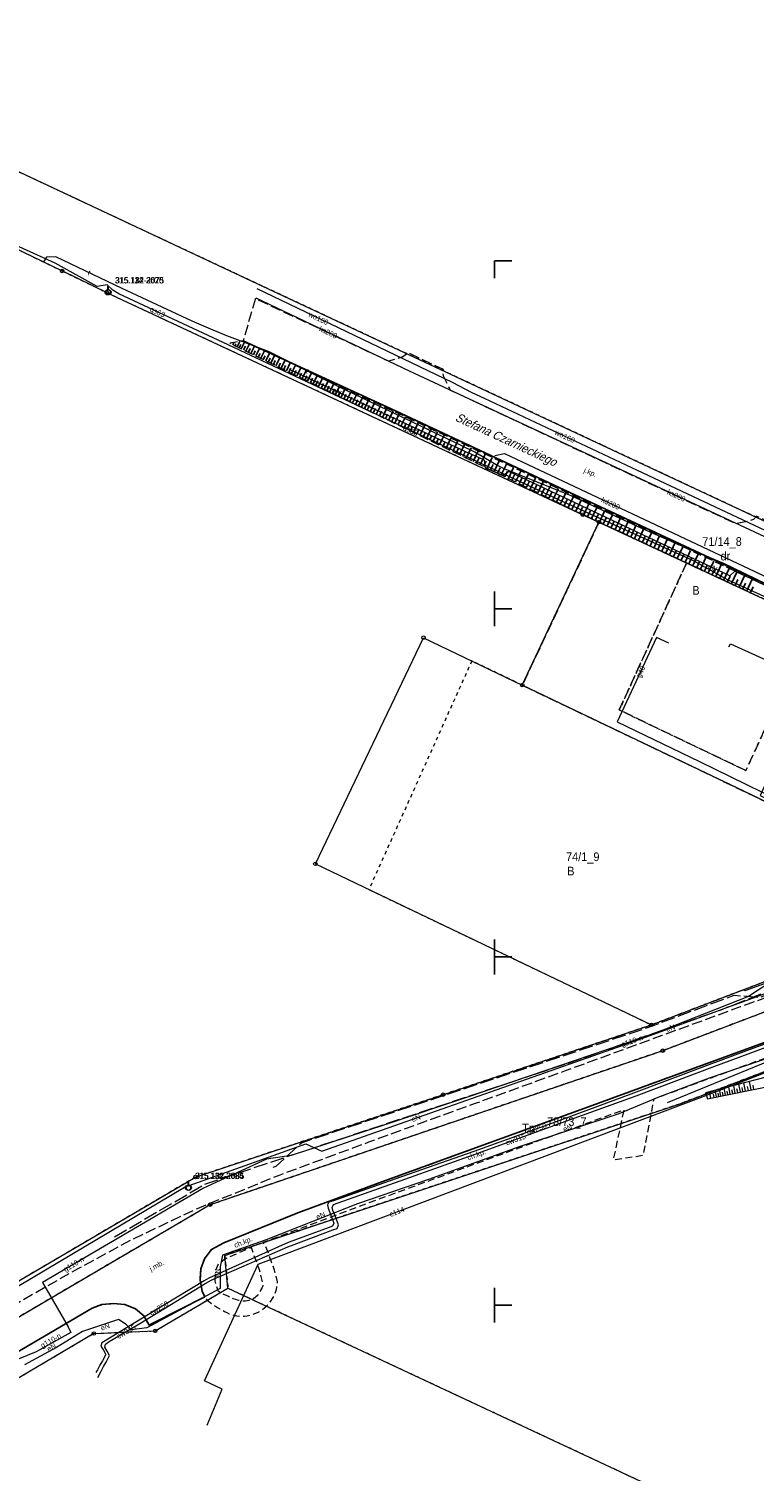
# Model space of a CAD drawing. Header units: feet. Extents: x 6524992 to 6539952, y 6047571 to 6067901.
# Tile 5 of 53: x 6531533 to 6531637, y 6048576 to 6048783. Entities that reach past the tile are written whole.
import ezdxf
from ezdxf.enums import TextEntityAlignment as Align

# ---------------------------------------------------------------- set-up
doc = ezdxf.new("R2010")
doc.units = ezdxf.units.FT
doc.header["$MEASUREMENT"] = 0
for name, pattern in [('1.5_0.5', [2, 1.5, -0.5]), ('218-500', [1, 0.5, -0.5]), ('219-500', [0]), ('mz1.0_0.5', [1.5, 1, -0.5]), ('mz1.25_0.5', [1.75, 1.25, -0.5]), ('mz2.0_0.5', [2.5, 2, -0.5])]:
    doc.linetypes.add(name, pattern=pattern)
doc.layers.get('0').update_dxf_attribs({"linetype": 'CONTINUOUS', "lineweight": 18})
doc.layers.add('000 Inne (niezydentyfikowane)', color=7, linetype='CONTINUOUS')
for name, color, linetype, transparency in [('131-Punkt osnowy pomiarowej', 7, 'CONTINUOUS', 0.5), ('131-Punkt osnowy pomiarowej-Atr103', 7, 'CONTINUOUS', 0.5), ('202-Punkt graniczny stabilizowany trwale', 7, 'CONTINUOUS', 0.5), ('203-Punkt załamania granicy działki nie stabilizowany', 7, 'CONTINUOUS', 0.5), ('210-Oznaczenie użytku', 7, 'CONTINUOUS', 0.5), ('211-Nr działki', 7, 'CONTINUOUS', 0.5), ('217-Granica konturu klasyfikcyjnego', 7, 'CONTINUOUS', 0.5), ('218-Granica użytku', 7, 'CONTINUOUS', 0.5), ('219-Linia granicy', 7, 'CONTINUOUS', 0.5), ('994-Nazwa ulicy', 7, 'CONTINUOUS', 0.5), ('chodnik (powierzchnia)', 7, 'CONTINUOUS', 0.5), ('chodnik (powierzchnia)-Atr17', 7, 'CONTINUOUS', 0.5), ('jezdnia (powierzchnia)', 7, 'CONTINUOUS', 0.5), ('jezdnia (powierzchnia)-Atr17', 7, 'CONTINUOUS', 0.5), ('krawężnik (linia)', 7, 'CONTINUOUS', 0.5), ('przewód ciepłowniczy (linia)', 7, 'CONTINUOUS', 0.5), ('przewód ciepłowniczy (linia)-Atr1', 7, 'CONTINUOUS', 0.5), ('przewód elektroenergetyczny (linia)', 7, 'CONTINUOUS', 0.5), ('przewód elektroenergetyczny (linia)-Atr1', 7, 'CONTINUOUS', 0.5), ('przewód gazowy (linia)', 7, 'CONTINUOUS', 0.5), ('przewód gazowy (linia)-Atr1', 7, 'CONTINUOUS', 0.5), ('przewód gazowy - projektowany lub w budowie (linia) - ob. projektowany', 7, 'CONTINUOUS', 0.5), ('przewód kanalizacyjny (linia)', 7, 'CONTINUOUS', 0.5), ('przewód kanalizacyjny (linia)-Atr1', 7, 'CONTINUOUS', 0.5), ('przewód telekomunikacyjny (linia)', 7, 'CONTINUOUS', 0.5), ('przewód telekomunikacyjny (linia)-Atr1', 7, 'CONTINUOUS', 0.5), ('przewód telekomunikacyjny - projektowany lub w budowie (linia) - ob. projektowany', 7, 'CONTINUOUS', 0.5), ('przewód wodociągowy (linia)', 7, 'CONTINUOUS', 0.5), ('przewód wodociągowy (linia)-Atr1', 7, 'CONTINUOUS', 0.5), ('skarpa nieumocniona (powierzchnia)', 7, 'CONTINUOUS', 0.5), ('skarpa umocniona (powierzchnia)', 7, 'CONTINUOUS', 0.5), ('Wstawianie ramki sekcyjnej z opisem', 7, 'CONTINUOUS', 0.5)]:
    doc.layers.add(name, color=color, linetype=linetype, transparency=transparency)
doc.styles.get("Standard").update_dxf_attribs({"font": 'arial.ttf'})

# ---------------------------------------------------------------- blocks, each defined once
blk = doc.blocks.new('203')
at = {"linetype": 'Continuous', "lineweight": 0}
h = blk.add_hatch(color=0, dxfattribs=at)
edge = h.paths.add_edge_path()
edge.add_arc((0, 0), 0.045, 0, 360)
blk = doc.blocks.new('202')
at = {"color": 0, "linetype": 'Continuous', "lineweight": 0}
blk.add_circle((0, 0), 0.25, dxfattribs=at)
blk = doc.blocks.new('131')
at = {"color": 0, "linetype": 'Continuous', "lineweight": 13}
blk.add_line((0, 0.375), (0, 0.875), dxfattribs=at)
blk.add_circle((0, 0), 0.375, dxfattribs=at)
blk = doc.blocks.new('RAMKA500K')
at = {"color": 0}
for p, q in [((0, 247.5), (0, 250)), ((0, 250), (2.5, 250)), ((0, 197.5), (0, 202.5)), ((0, 200), (2.5, 200)), ((0, 147.5), (0, 152.5)), ((0, 150), (2.5, 150)), ((0, 97.5), (0, 102.5)), ((0, 100), (2.5, 100))]:
    blk.add_line(p, q, dxfattribs=at)

msp = doc.modelspace()

# ---------------------------------------------------------------- linework, layer by layer
at = {"layer": '000 Inne (niezydentyfikowane)', "color": 7, "linetype": 'Continuous', "lineweight": 25, "flags": 128}
for points in [[(6531562.44, 6048737.92), (6531562.6, 6048738.25)], [(6531562.75, 6048737.77), (6531562.88, 6048738.05)], [(6531563.05, 6048737.62), (6531563.43, 6048738.4)], [(6531563.33, 6048737.49), (6531563.56, 6048737.98)], [(6531563.64, 6048737.34), (6531564.14, 6048738.39)], [(6531563.98, 6048737.18), (6531564.23, 6048737.7)], [(6531564.32, 6048737.01), (6531564.83, 6048738.06)], [(6531564.67, 6048736.84), (6531564.93, 6048737.37)], [(6531565.03, 6048736.67), (6531565.54, 6048737.73)], [(6531565.73, 6048736.32), (6531566.25, 6048737.4)], [(6531565.38, 6048736.5), (6531565.64, 6048737.03)], [(6531566.09, 6048736.15), (6531566.35, 6048736.69)], [(6531566.45, 6048735.98), (6531566.97, 6048737.06)], [(6531566.81, 6048735.8), (6531567.07, 6048736.34)], [(6531567.17, 6048735.63), (6531567.7, 6048736.72)], [(6531567.54, 6048735.45), (6531567.8, 6048736)], [(6531567.9, 6048735.27), (6531568.43, 6048736.37)], [(6531568.27, 6048735.09), (6531568.53, 6048735.65)], [(6531568.63, 6048734.92), (6531569.17, 6048736.03)], [(6531569, 6048734.74), (6531569.28, 6048735.29)], [(6531569.38, 6048734.56), (6531569.92, 6048735.68)], [(6531570.12, 6048734.19), (6531570.67, 6048735.32)], [(6531569.75, 6048734.37), (6531570.02, 6048734.94)], [(6531570.5, 6048734.01), (6531570.78, 6048734.58)], [(6531570.88, 6048733.83), (6531571.43, 6048734.97)], [(6531571.26, 6048733.64), (6531571.54, 6048734.22)], [(6531571.64, 6048733.46), (6531572.2, 6048734.61)], [(6531572.02, 6048733.27), (6531572.3, 6048733.85)], [(6531572.41, 6048733.08), (6531572.97, 6048734.25)], [(6531572.8, 6048732.9), (6531573.08, 6048733.48)], [(6531573.18, 6048732.71), (6531573.75, 6048733.88)], [(6531573.57, 6048732.52), (6531573.86, 6048733.11)], [(6531573.97, 6048732.33), (6531574.54, 6048733.51)], [(6531574.75, 6048731.95), (6531575.33, 6048733.14)], [(6531574.36, 6048732.14), (6531574.65, 6048732.73)], [(6531575.15, 6048731.75), (6531575.44, 6048732.35)], [(6531575.55, 6048731.56), (6531576.14, 6048732.76)], [(6531575.95, 6048731.37), (6531576.25, 6048731.97)], [(6531576.35, 6048731.17), (6531576.94, 6048732.38)], [(6531576.76, 6048730.97), (6531577.05, 6048731.58)], [(6531577.16, 6048730.78), (6531577.76, 6048732)], [(6531577.57, 6048730.58), (6531577.87, 6048731.19)], [(6531577.98, 6048730.38), (6531578.58, 6048731.62)], [(6531578.81, 6048729.98), (6531579.41, 6048731.23)], [(6531578.39, 6048730.18), (6531578.7, 6048730.8)], [(6531579.22, 6048729.78), (6531579.53, 6048730.4)], [(6531579.64, 6048729.58), (6531580.25, 6048730.83)], [(6531580.06, 6048729.37), (6531580.37, 6048730)], [(6531580.48, 6048729.17), (6531581.1, 6048730.44)], [(6531580.9, 6048728.96), (6531581.21, 6048729.6)], [(6531581.33, 6048728.76), (6531581.95, 6048730.04)], [(6531581.75, 6048728.55), (6531582.07, 6048729.19)], [(6531582.18, 6048728.34), (6531582.81, 6048729.64)], [(6531583.04, 6048727.92), (6531583.68, 6048729.23)], [(6531582.61, 6048728.13), (6531582.93, 6048728.78)], [(6531583.48, 6048727.71), (6531583.8, 6048728.37)], [(6531583.91, 6048727.5), (6531584.55, 6048728.82)], [(6531584.35, 6048727.29), (6531584.67, 6048727.95)], [(6531584.79, 6048727.08), (6531585.44, 6048728.4)], [(6531585.23, 6048726.86), (6531585.56, 6048727.53)], [(6531585.68, 6048726.65), (6531586.33, 6048727.99)], [(6531586.12, 6048726.43), (6531586.45, 6048727.1)], [(6531586.57, 6048726.21), (6531587.23, 6048727.56)], [(6531587.47, 6048725.77), (6531588.14, 6048727.14)], [(6531587.02, 6048725.99), (6531587.35, 6048726.67)], [(6531587.93, 6048725.55), (6531588.26, 6048726.24)], [(6531588.38, 6048725.33), (6531589.05, 6048726.71)], [(6531588.84, 6048725.11), (6531589.18, 6048725.8)], [(6531589.3, 6048724.89), (6531589.98, 6048726.28)], [(6531589.76, 6048724.66), (6531590.1, 6048725.36)], [(6531590.23, 6048724.44), (6531590.91, 6048725.84)], [(6531590.69, 6048724.21), (6531591.04, 6048724.92)], [(6531591.16, 6048723.98), (6531591.85, 6048725.4)], [(6531592.11, 6048723.53), (6531592.8, 6048724.95)], [(6531591.63, 6048723.76), (6531591.98, 6048724.47)], [(6531592.58, 6048723.3), (6531592.93, 6048724.01)], [(6531593.06, 6048723.07), (6531593.75, 6048724.5)], [(6531593.54, 6048722.83), (6531593.89, 6048723.56)], [(6531594.02, 6048722.6), (6531594.72, 6048724.05)], [(6531594.5, 6048722.37), (6531594.85, 6048723.09)], [(6531594.98, 6048722.13), (6531595.69, 6048723.59)], [(6531595.96, 6048721.66), (6531596.68, 6048723.13)], [(6531595.47, 6048721.89), (6531595.83, 6048722.63)], [(6531596.45, 6048721.42), (6531596.81, 6048722.16)], [(6531596.95, 6048721.18), (6531597.67, 6048722.67)], [(6531597.44, 6048720.94), (6531597.81, 6048721.69)], [(6531597.94, 6048720.7), (6531598.67, 6048722.2)], [(6531598.44, 6048720.45), (6531598.81, 6048721.21)], [(6531598.95, 6048720.21), (6531599.68, 6048721.73)], [(6531599.45, 6048719.96), (6531599.82, 6048720.73)], [(6531599.96, 6048719.72), (6531600.7, 6048721.25)], [(6531600.98, 6048719.22), (6531601.73, 6048720.77)], [(6531600.47, 6048719.47), (6531600.84, 6048720.24)], [(6531601.49, 6048718.97), (6531601.87, 6048719.75)], [(6531602.01, 6048718.72), (6531602.77, 6048720.28)], [(6531602.53, 6048718.47), (6531602.91, 6048719.25)], [(6531603.05, 6048718.22), (6531603.81, 6048719.79)], [(6531603.57, 6048717.96), (6531603.96, 6048718.75)], [(6531604.1, 6048717.71), (6531604.87, 6048719.29)], [(6531605.16, 6048717.19), (6531605.93, 6048718.8)], [(6531604.63, 6048717.45), (6531605.01, 6048718.25)], [(6531605.69, 6048716.94), (6531606.08, 6048717.74)], [(6531606.22, 6048716.68), (6531607.01, 6048718.29)], [(6531606.76, 6048716.42), (6531607.16, 6048717.23)], [(6531607.3, 6048716.15), (6531608.09, 6048717.78)], [(6531607.84, 6048715.89), (6531608.24, 6048716.71)], [(6531608.39, 6048715.63), (6531609.19, 6048717.27)], [(6531609.49, 6048715.09), (6531610.29, 6048716.75)], [(6531608.94, 6048715.36), (6531609.34, 6048716.19)], [(6531610.04, 6048714.83), (6531610.44, 6048715.66)], [(6531610.59, 6048714.56), (6531611.4, 6048716.23)], [(6531611.15, 6048714.29), (6531611.54, 6048715.13)], [(6531611.71, 6048714.03), (6531612.5, 6048715.72)], [(6531612.28, 6048713.76), (6531612.67, 6048714.61)], [(6531612.84, 6048713.5), (6531613.63, 6048715.19)], [(6531613.97, 6048712.98), (6531614.75, 6048714.66)], [(6531613.4, 6048713.24), (6531613.8, 6048714.08)], [(6531614.53, 6048712.71), (6531614.92, 6048713.56)], [(6531615.09, 6048712.45), (6531615.88, 6048714.14)], [(6531615.65, 6048712.19), (6531616.05, 6048713.03)], [(6531616.22, 6048711.93), (6531617, 6048713.61)], [(6531616.78, 6048711.67), (6531617.17, 6048712.51)], [(6531617.34, 6048711.4), (6531618.12, 6048713.09)], [(6531618.46, 6048710.88), (6531619.24, 6048712.56)], [(6531617.9, 6048711.14), (6531618.29, 6048711.98)], [(6531619.02, 6048710.62), (6531619.41, 6048711.46)], [(6531619.58, 6048710.36), (6531620.36, 6048712.04)], [(6531620.14, 6048710.1), (6531620.53, 6048710.94)], [(6531620.7, 6048709.84), (6531621.48, 6048711.52)], [(6531621.26, 6048709.58), (6531621.65, 6048710.42)], [(6531621.82, 6048709.32), (6531622.6, 6048710.99)], [(6531622.93, 6048708.8), (6531623.71, 6048710.47)], [(6531622.38, 6048709.06), (6531622.77, 6048709.89)], [(6531623.49, 6048708.54), (6531623.88, 6048709.37)], [(6531624.05, 6048708.28), (6531624.83, 6048709.95)], [(6531624.61, 6048708.02), (6531625, 6048708.85)], [(6531625.17, 6048707.76), (6531625.94, 6048709.43)], [(6531625.72, 6048707.5), (6531626.11, 6048708.33)], [(6531626.28, 6048707.24), (6531627.06, 6048708.91)], [(6531627.39, 6048706.72), (6531628.17, 6048708.39)], [(6531626.83, 6048706.98), (6531627.22, 6048707.81)], [(6531627.95, 6048706.46), (6531628.33, 6048707.29)], [(6531628.5, 6048706.2), (6531629.28, 6048707.87)], [(6531629.06, 6048705.94), (6531629.45, 6048706.78)], [(6531629.61, 6048705.69), (6531630.39, 6048707.35)], [(6531630.17, 6048705.43), (6531630.55, 6048706.26)], [(6531630.72, 6048705.17), (6531631.5, 6048706.83)], [(6531631.83, 6048704.65), (6531632.6, 6048706.31)], [(6531631.28, 6048704.91), (6531631.66, 6048705.74)], [(6531632.38, 6048704.39), (6531632.77, 6048705.22)], [(6531632.94, 6048704.14), (6531633.71, 6048705.79)], [(6531633.49, 6048703.88), (6531633.87, 6048704.71)], [(6531634.04, 6048703.62), (6531634.81, 6048705.28)], [(6531634.59, 6048703.36), (6531634.98, 6048704.19)], [(6531635.15, 6048703.11), (6531635.92, 6048704.76)], [(6531636.25, 6048702.59), (6531637.02, 6048704.25)], [(6531635.7, 6048702.85), (6531636.08, 6048703.68)], [(6531636.8, 6048702.34), (6531637.18, 6048703.16)]]:
    msp.add_lwpolyline(points, dxfattribs=at)
at = {"layer": '217-Granica konturu klasyfikcyjnego', "color": 3, "linetype": '1.5_0.5', "lineweight": 18, "flags": 128}
for points in [[(6531615.02, 6048712.44), (6531604.01, 6048689.03)], [(6531627.6, 6048706.58), (6531615.02, 6048712.44)], [(6531617.94, 6048685.47), (6531627.6, 6048706.58)], [(6531644.64, 6048695.35), (6531636.13, 6048676.77)], [(6531604.01, 6048689.03), (6531668.96, 6048657.97)], [(6531636.13, 6048676.77), (6531617.94, 6048685.47)]]:
    msp.add_lwpolyline(points, dxfattribs=at)
at = {"layer": '218-Granica użytku', "color": 3, "linetype": '218-500', "lineweight": 18, "flags": 128}
for points in [[(6531566.68, 6048746.36), (6531523.82, 6048766.43)], [(6531522.12, 6048756.17), (6531537.91, 6048748.52)], [(6531537.91, 6048748.52), (6531544.36, 6048745.4)], [(6531615.5, 6048723.51), (6531566.68, 6048746.36)], [(6531544.36, 6048745.4), (6531612.7, 6048713.52)], [(6531665.85, 6048699.94), (6531615.5, 6048723.51)], [(6531615.02, 6048712.44), (6531604.01, 6048689.03)], [(6531612.7, 6048713.52), (6531615.02, 6048712.44)], [(6531627.6, 6048706.58), (6531615.02, 6048712.44)], [(6531615.02, 6048712.44), (6531627.6, 6048706.58)], [(6531617.94, 6048685.47), (6531627.6, 6048706.58)], [(6531627.6, 6048706.58), (6531617.94, 6048685.47)], [(6531699.64, 6048673.07), (6531627.6, 6048706.58)], [(6531627.6, 6048706.58), (6531699.64, 6048673.07)], [(6531644.64, 6048695.35), (6531636.13, 6048676.77)], [(6531636.13, 6048676.77), (6531644.64, 6048695.35)], [(6531596.76, 6048692.53), (6531581.98, 6048659.69)], [(6531604.01, 6048689.03), (6531596.76, 6048692.53)], [(6531604.01, 6048689.03), (6531668.96, 6048657.97)], [(6531668.96, 6048657.97), (6531604.01, 6048689.03)], [(6531636.13, 6048676.77), (6531617.94, 6048685.47)], [(6531617.94, 6048685.47), (6531636.13, 6048676.77)], [(6531581.98, 6048659.69), (6531622.57, 6048640.25)], [(6531622.57, 6048640.25), (6531668.96, 6048657.97)], [(6531668.96, 6048657.97), (6531622.57, 6048640.25)], [(6531624.18, 6048636.54), (6531670.71, 6048654.24)], [(6531670.71, 6048654.24), (6531624.18, 6048636.54)], [(6531664.77, 6048643.4), (6531626.55, 6048628.87)], [(6531626.55, 6048628.87), (6531664.77, 6048643.4)], [(6531622.57, 6048640.25), (6531592.62, 6048630.22)], [(6531559.16, 6048614.42), (6531624.18, 6048636.54)], [(6531624.18, 6048636.54), (6531559.16, 6048614.42)], [(6531592.62, 6048630.22), (6531557.08, 6048618.39)], [(6531626.55, 6048628.87), (6531621.46, 6048627.18)], [(6531621.46, 6048627.18), (6531626.55, 6048628.87)], [(6531621.46, 6048627.18), (6531562.08, 6048607.42)], [(6531562.08, 6048607.42), (6531621.46, 6048627.18)], [(6531557.08, 6048618.39), (6531531.13, 6048603.14)], [(6531502.15, 6048580.95), (6531559.16, 6048614.42)], [(6531559.16, 6048614.42), (6531502.15, 6048580.95)], [(6531562.08, 6048607.42), (6531561.27, 6048607.11)], [(6531561.27, 6048607.11), (6531562.08, 6048607.42)], [(6531561.27, 6048607.11), (6531561.73, 6048602.45)], [(6531561.73, 6048602.45), (6531561.27, 6048607.11)], [(6531551.29, 6048596.3), (6531561.73, 6048602.45)], [(6531561.73, 6048602.45), (6531608.01, 6048580.8)], [(6531510.04, 6048576.78), (6531542.46, 6048595.93)], [(6531542.46, 6048595.93), (6531550.72, 6048596.28)], [(6531550.72, 6048596.28), (6531551.29, 6048596.3)], [(6531608.01, 6048580.8), (6531677.94, 6048548.09)]]:
    msp.add_lwpolyline(points, dxfattribs=at)
at = {"layer": '219-Linia granicy', "color": 3, "linetype": '219-500', "lineweight": 18, "flags": 128}
for points in [[(6531523.82, 6048766.43), (6531566.68, 6048746.36)], [(6531522.12, 6048756.17), (6531537.91, 6048748.52)], [(6531544.36, 6048745.4), (6531537.91, 6048748.52)], [(6531566.68, 6048746.36), (6531615.5, 6048723.51)], [(6531544.36, 6048745.4), (6531612.7, 6048713.52)], [(6531615.5, 6048723.51), (6531665.85, 6048699.94)], [(6531604.01, 6048689.03), (6531615.02, 6048712.44)], [(6531612.7, 6048713.52), (6531615.02, 6048712.44)], [(6531615.02, 6048712.44), (6531699.64, 6048673.07)], [(6531574.29, 6048663.38), (6531589.82, 6048695.85)], [(6531589.82, 6048695.85), (6531604.01, 6048689.03)], [(6531668.96, 6048657.97), (6531604.01, 6048689.03)], [(6531574.29, 6048663.38), (6531622.57, 6048640.25)], [(6531622.57, 6048640.25), (6531668.96, 6048657.97)], [(6531670.71, 6048654.24), (6531624.18, 6048636.54)], [(6531626.55, 6048628.87), (6531673.29, 6048646.63)], [(6531592.62, 6048630.22), (6531622.57, 6048640.25)], [(6531624.18, 6048636.54), (6531559.16, 6048614.42)], [(6531557.08, 6048618.39), (6531592.62, 6048630.22)], [(6531562.08, 6048607.42), (6531626.55, 6048628.87)], [(6531531.13, 6048603.14), (6531557.08, 6048618.39)], [(6531559.16, 6048614.42), (6531502.15, 6048580.95)], [(6531561.27, 6048607.11), (6531562.08, 6048607.42)], [(6531561.73, 6048602.45), (6531561.27, 6048607.11)], [(6531551.29, 6048596.3), (6531561.73, 6048602.45)], [(6531561.73, 6048602.45), (6531698.18, 6048538.62)], [(6531542.46, 6048595.93), (6531510.04, 6048576.78)], [(6531542.46, 6048595.93), (6531551.29, 6048596.3)]]:
    msp.add_lwpolyline(points, dxfattribs=at)
at = {"layer": 'chodnik (powierzchnia)', "color": 7, "linetype": 'mz1.0_0.5', "lineweight": 18, "flags": 128}
for points in [[(6531557.84, 6048605.23), (6531557.74, 6048603.56), (6531558.04, 6048602), (6531558.41, 6048601.2), (6531558.74, 6048600.71), (6531559.6, 6048600.05), (6531559.92, 6048599.83), (6531560.24, 6048599.64), (6531560.58, 6048599.46), (6531560.93, 6048599.31), (6531561.24, 6048599.1), (6531561.57, 6048598.92), (6531561.92, 6048598.76), (6531562.27, 6048598.63), (6531562.63, 6048598.53), (6531563, 6048598.46), (6531563.38, 6048598.42), (6531563.75, 6048598.4), (6531564.13, 6048598.42), (6531564.51, 6048598.47), (6531564.88, 6048598.54), (6531565.24, 6048598.65), (6531565.59, 6048598.78), (6531565.98, 6048598.95), (6531566.35, 6048599.15), (6531566.71, 6048599.39), (6531567.04, 6048599.65), (6531567.36, 6048599.93), (6531567.65, 6048600.25), (6531567.91, 6048600.58), (6531568.14, 6048600.94), (6531568.34, 6048601.31), (6531568.51, 6048601.7), (6531568.65, 6048602.1), (6531568.75, 6048602.52), (6531568.82, 6048602.94), (6531568.86, 6048603.36), (6531568.42, 6048605.04), (6531567.34, 6048608.04), (6531566.81, 6048609.04), (6531582.98, 6048615.08), (6531601.2, 6048621.74), (6531618.59, 6048628.06), (6531617.08, 6048620.89), (6531621.41, 6048621.53), (6531622.95, 6048629.65), (6531640.41, 6048636.04), (6531655.47, 6048641.51), (6531664.9, 6048645.12), (6531663.54, 6048638.26), (6531666.48, 6048639.99), (6531667.64, 6048646.2), (6531665.69, 6048647.72), (6531654.86, 6048643.58), (6531637.24, 6048637.16), (6531612.47, 6048628.1), (6531583.84, 6048617.69), (6531571.79, 6048613.27), (6531561.16, 6048608.96), (6531559.37, 6048607.97), (6531558.34, 6048606.67)], [(6531559.9, 6048603.51), (6531559.95, 6048604.86), (6531560.38, 6048605.93), (6531561.26, 6048606.62), (6531565.05, 6048608.3), (6531566.2, 6048605.12), (6531566.76, 6048602.98), (6531566.73, 6048602.75), (6531566.67, 6048602.52), (6531565.94, 6048601.33), (6531565.76, 6048601.17), (6531565.57, 6048601.04), (6531565.36, 6048600.92), (6531565.15, 6048600.82), (6531564.93, 6048600.74), (6531564.71, 6048600.67), (6531564.48, 6048600.62), (6531564.24, 6048600.59), (6531564.01, 6048600.58), (6531563.77, 6048600.58), (6531563.54, 6048600.61), (6531563.31, 6048600.65), (6531563.08, 6048600.71), (6531562.86, 6048600.79), (6531562.68, 6048600.85), (6531562.49, 6048600.91), (6531562.31, 6048600.98), (6531562.14, 6048601.05), (6531561.96, 6048601.13), (6531561.79, 6048601.22), (6531561.62, 6048601.31), (6531560.84, 6048601.65), (6531560.33, 6048602.02)]]:
    msp.add_lwpolyline(points, close=True, dxfattribs=at)
at = {"layer": 'jezdnia (powierzchnia)', "color": 7, "linetype": '1.5_0.5', "lineweight": 18, "flags": 128}
for points in [[(6531712.18, 6048678.34), (6531694.66, 6048685.18), (6531693.9, 6048686.38), (6531693.33, 6048687.73), (6531693.35, 6048688.56), (6531688.38, 6048690.87), (6531688.11, 6048690.27), (6531687.62, 6048689.78), (6531687, 6048689.45), (6531684.95, 6048689), (6531680.06, 6048690.92), (6531643.57, 6048708.03), (6531642.98, 6048709.55), (6531642.78, 6048710.38), (6531642.82, 6048710.94), (6531637.65, 6048713.29), (6531637.2, 6048712.84), (6531636.53, 6048712.58), (6531634.7, 6048712.2), (6531615.15, 6048721.33), (6531593.72, 6048731.37), (6531592.74, 6048733.31), (6531592.65, 6048733.8), (6531592.69, 6048734.36), (6531587.6, 6048736.77), (6531587.16, 6048736.36), (6531586.76, 6048736.13), (6531584.8, 6048735.55), (6531565.67, 6048744.55), (6531563.92, 6048738.49), (6531585.82, 6048728.44), (6531613.07, 6048715.65), (6531636.71, 6048704.62), (6531677.48, 6048685.51), (6531700.11, 6048676.59), (6531700.37, 6048676.4), (6531700.61, 6048676.18), (6531700.83, 6048675.94), (6531701.01, 6048675.67), (6531701.16, 6048675.39), (6531701.28, 6048675.09), (6531701.37, 6048674.77), (6531701.42, 6048674.45), (6531701.43, 6048674.13), (6531701.41, 6048673.81), (6531701.35, 6048673.49), (6531701.25, 6048673.18), (6531701.12, 6048672.88)], [(6531663.54, 6048653.32), (6531652.69, 6048649.17), (6531635.31, 6048642.82), (6531624.06, 6048638.71), (6531610.31, 6048633.69), (6531597.38, 6048629), (6531589.71, 6048626.23), (6531581.92, 6048623.38), (6531568.95, 6048618.59), (6531557.31, 6048613.85), (6531547.87, 6048609.36), (6531540.16, 6048605.21), (6531535.81, 6048602.75), (6531528.87, 6048598.74), (6531522.51, 6048594.97), (6531505.18, 6048584.7), (6531489.78, 6048575.66), (6531485.1, 6048572.9), (6531466.4, 6048561.86), (6531448, 6048550.96), (6531442.84, 6048547.78), (6531435.12, 6048542.75), (6531428.28, 6048538), (6531411.74, 6048525.98), (6531406.74, 6048522.34), (6531401.07, 6048518.26), (6531394.73, 6048513.64), (6531389.19, 6048509.61), (6531377.11, 6048500.35), (6531368.85, 6048493.25), (6531365.19, 6048489.94), (6531349.13, 6048474.4), (6531332.83, 6048458.52), (6531330.39, 6048456.19), (6531329.55, 6048455.52), (6531327.62, 6048454.43), (6531324.75, 6048453.52), (6531322.03, 6048453.34), (6531319.66, 6048453.72), (6531317.57, 6048454.51), (6531314.55, 6048456.13), (6531311.83, 6048451.36), (6531313.62, 6048450.32), (6531314.83, 6048449.38), (6531315.69, 6048448.11), (6531316.01, 6048446.53), (6531315.59, 6048444.99), (6531314.61, 6048443.72), (6531312.9, 6048441.9), (6531315.56, 6048439.2), (6531317.02, 6048440.64), (6531318.85, 6048442.44), (6531319.85, 6048443.35), (6531321.39, 6048444.05), (6531323.39, 6048444.12), (6531325.22, 6048443.46), (6531335.01, 6048437.66), (6531338.08, 6048442.81), (6531336.74, 6048443.62), (6531335.43, 6048444.75), (6531334.39, 6048446.3), (6531334.06, 6048447.49), (6531333.95, 6048449.35), (6531334.37, 6048451.14), (6531335.37, 6048452.63), (6531336.7, 6048453.93), (6531353.53, 6048470.31), (6531369.02, 6048485.29), (6531372.83, 6048488.75), (6531373.78, 6048489.47), (6531375.33, 6048490.18), (6531377.27, 6048490.59), (6531379.32, 6048490.46), (6531380.9, 6048489.92), (6531390.56, 6048485.22), (6531391.25, 6048485.2), (6531393.54, 6048490.27), (6531390.88, 6048491.61), (6531389.54, 6048492.35), (6531388.07, 6048493.61), (6531387.19, 6048495.14), (6531386.76, 6048497.02), (6531386.91, 6048498.96), (6531387.79, 6048500.68), (6531389.21, 6048502.2), (6531393.04, 6048504.99), (6531399.2, 6048509.48), (6531404.45, 6048513.31), (6531415.04, 6048521), (6531431.98, 6048533.31), (6531438.4, 6048537.78), (6531445.64, 6048542.59), (6531447.82, 6048543.62), (6531449.88, 6048543.98), (6531451.89, 6048543.62), (6531453.08, 6048543.2), (6531454.36, 6048542.34), (6531456.13, 6048540.58), (6531458.43, 6048538.64), (6531460.91, 6048536.92), (6531464.43, 6048535.07), (6531466.92, 6048539.98), (6531462.58, 6048542.44), (6531461.63, 6048543.16), (6531460.74, 6048544.21), (6531460.04, 6048545.57), (6531459.78, 6048546.91), (6531459.9, 6048548.93), (6531460.48, 6048550.39), (6531461.37, 6048551.62), (6531463.02, 6048552.91), (6531469.47, 6048556.71), (6531488.02, 6048567.66), (6531508.33, 6048579.61), (6531525.46, 6048589.73), (6531542.25, 6048599.58), (6531543.62, 6048600.07), (6531545.23, 6048600.24), (6531546.92, 6048600.08), (6531548.47, 6048599.48), (6531549.63, 6048598.45), (6531550.42, 6048597.14), (6531550.85, 6048597.34), (6531558.41, 6048601.2), (6531558.04, 6048602), (6531557.74, 6048603.56), (6531557.84, 6048605.23), (6531558.34, 6048606.67), (6531559.37, 6048607.97), (6531561.16, 6048608.96), (6531571.79, 6048613.27), (6531583.84, 6048617.69), (6531612.47, 6048628.1), (6531637.24, 6048637.16), (6531654.86, 6048643.58), (6531665.69, 6048647.72)]]:
    msp.add_lwpolyline(points, close=True, dxfattribs=at)
at = {"layer": 'krawężnik (linia)', "color": 7, "linetype": 'Continuous', "lineweight": 25, "flags": 128}
for points in [[(6531701.12, 6048672.88), (6531701.25, 6048673.18), (6531701.35, 6048673.49), (6531701.41, 6048673.81), (6531701.43, 6048674.13), (6531701.42, 6048674.45), (6531701.37, 6048674.77), (6531701.28, 6048675.09), (6531701.16, 6048675.39), (6531701.01, 6048675.67), (6531700.83, 6048675.94), (6531700.61, 6048676.18), (6531700.37, 6048676.4), (6531700.11, 6048676.59), (6531677.48, 6048685.51), (6531636.71, 6048704.62), (6531613.07, 6048715.65), (6531585.82, 6048728.44), (6531563.92, 6048738.49)], [(6531665.69, 6048647.72), (6531654.86, 6048643.58), (6531637.24, 6048637.16), (6531612.47, 6048628.1), (6531583.84, 6048617.69), (6531571.79, 6048613.27), (6531561.16, 6048608.96), (6531559.37, 6048607.97), (6531558.34, 6048606.67), (6531557.84, 6048605.23), (6531557.74, 6048603.56), (6531558.04, 6048602), (6531558.41, 6048601.2), (6531550.85, 6048597.34), (6531550.42, 6048597.14), (6531549.63, 6048598.45), (6531548.47, 6048599.48), (6531546.92, 6048600.08), (6531545.23, 6048600.24), (6531543.62, 6048600.07), (6531542.25, 6048599.58), (6531525.46, 6048589.73)]]:
    msp.add_lwpolyline(points, dxfattribs=at)
at = {"layer": 'przewód ciepłowniczy (linia)', "color": 212, "linetype": 'Continuous', "lineweight": 18, "flags": 128}
for points in [[(6531558.76, 6048582.76), (6531560.91, 6048587.92), (6531558.37, 6048589.11), (6531566.07, 6048605.89), (6531631.54, 6048630.52), (6531676.86, 6048648.17), (6531678.23, 6048648.71)], [(6531642.14, 6048638.7), (6531630.82, 6048634.51), (6531619.6, 6048630.32), (6531608.34, 6048626.13), (6531597.03, 6048622.05), (6531585.7, 6048618.07), (6531576.9, 6048614.98), (6531576.22, 6048614.79), (6531576.04, 6048614.38), (6531576.14, 6048613.94), (6531576.38, 6048613.32), (6531576.95, 6048611.76), (6531576.76, 6048611.36), (6531576.14, 6048611.12), (6531570.51, 6048609.02), (6531569.96, 6048608.78), (6531559, 6048603.89), (6531558.3, 6048603.5), (6531548.75, 6048597.69), (6531543.61, 6048594.58), (6531543.48, 6048594.12), (6531543.84, 6048593.55), (6531544.2, 6048592.92), (6531543.7, 6048592.02), (6531543.35, 6048591.36), (6531542.98, 6048590.69), (6531542.74, 6048590.31)], [(6531543.04, 6048589.62), (6531543.54, 6048590.53), (6531543.87, 6048591.18), (6531544.23, 6048591.83), (6531544.74, 6048592.76), (6531544.36, 6048593.37), (6531544.03, 6048593.95), (6531544.14, 6048594.4), (6531544.68, 6048594.77), (6531549.08, 6048597.35), (6531558.56, 6048603.15), (6531559.32, 6048603.6), (6531570.34, 6048608.37), (6531571.23, 6048608.73), (6531576.8, 6048610.79), (6531577.4, 6048611.02), (6531577.62, 6048611.51), (6531577.04, 6048613.04), (6531576.82, 6048613.6), (6531576.7, 6048614.02), (6531576.91, 6048614.46), (6531577.55, 6048614.7), (6531586.48, 6048617.85), (6531597.79, 6048621.86), (6531609.09, 6048625.97), (6531620.38, 6048630.08), (6531631.67, 6048634.3), (6531642.94, 6048638.46)]]:
    msp.add_lwpolyline(points, dxfattribs=at)
at = {"layer": 'przewód elektroenergetyczny (linia)', "color": 1, "linetype": 'Continuous', "lineweight": 18, "flags": 128}
for points in [[(6531638.61, 6048703.49), (6531634.53, 6048705.4), (6531633.84, 6048704.73), (6531621.31, 6048710.62), (6531602.06, 6048719.7), (6531601.24, 6048719.17), (6531598.74, 6048720.21), (6531598.57, 6048721.34), (6531595.92, 6048722.53), (6531570.57, 6048734.36)], [(6531524.62, 6048598.6), (6531555.5, 6048616.95), (6531572.92, 6048623.16), (6531575.24, 6048622.1), (6531620.29, 6048637.98), (6531637.59, 6048644.26), (6531670.09, 6048656.43), (6531677.84, 6048659.68), (6531685.7, 6048662.4), (6531686.62, 6048662.48), (6531698.14, 6048666.84), (6531697.59, 6048668.55), (6531699.46, 6048670.8), (6531714.16, 6048677.4), (6531718.72, 6048679.35), (6531753.44, 6048694.11), (6531767.66, 6048701.72), (6531768.82, 6048702.43)], [(6531633.7, 6048694.52), (6531633.92, 6048694.98), (6531645.73, 6048689.6), (6531638.17, 6048673.21), (6531669.44, 6048658.38)], [(6531793.07, 6048628.61), (6531759.89, 6048644.1), (6531751.16, 6048648.64), (6531726.42, 6048659.89), (6531717.98, 6048663.37), (6531714.96, 6048663.52), (6531697.25, 6048657.56), (6531692.22, 6048655.76), (6531682.63, 6048652.33), (6531668.57, 6048647.58), (6531664.42, 6048645.28), (6531624.8, 6048629.07)], [(6531669.44, 6048658.38), (6531669.54, 6048657.52), (6531649.48, 6048650.04), (6531635.99, 6048645.15), (6531635.83, 6048645.32)], [(6531670.73, 6048647.05), (6531667.94, 6048646.23), (6531664.1, 6048645), (6531650.68, 6048639.62), (6531648.68, 6048638.96), (6531646.97, 6048638.48), (6531645.48, 6048637.56), (6531630.84, 6048632.59), (6531623.7, 6048629.93), (6531617.86, 6048627.46), (6531603.57, 6048622.75), (6531590.54, 6048618.05), (6531580.34, 6048614.54), (6531567.24, 6048609.39), (6531560.93, 6048607.17), (6531560.61, 6048605.52), (6531560.6, 6048602.38), (6531550.1, 6048596.72), (6531547.88, 6048596.44), (6531547.09, 6048597.2), (6531546, 6048597.93), (6531540.82, 6048596.19), (6531537.11, 6048593.91), (6531532.52, 6048591.44)]]:
    msp.add_lwpolyline(points, dxfattribs=at)
at = {"layer": 'przewód gazowy (linia)', "color": 40, "linetype": 'Continuous', "lineweight": 18, "flags": 128}
for points in [[(6531693.6, 6048666.41), (6531699.52, 6048668.98), (6531699.99, 6048669.91), (6531700.24, 6048673.45), (6531676.54, 6048684.12), (6531654.05, 6048694.82), (6531633.59, 6048704.11), (6531628.6, 6048706.91), (6531609.25, 6048715.63), (6531581.75, 6048728.52), (6531561.05, 6048738.24), (6531546.04, 6048745.22), (6531545.19, 6048745.78), (6531544.37, 6048746.54), (6531542.97, 6048746.28), (6531536.93, 6048749.64), (6531527.6, 6048753.84)], [(6531625.08, 6048695.06), (6531623.31, 6048695.87), (6531617.63, 6048683.75), (6531629.48, 6048678.05), (6531669.87, 6048658.31)], [(6531638.98, 6048645.96), (6531636.52, 6048644.31), (6531623.01, 6048639.03), (6531609.34, 6048634.36), (6531596.41, 6048629.95), (6531584.4, 6048625.92), (6531570.82, 6048621.48), (6531567.27, 6048620.97), (6531558.21, 6048616.82), (6531535.09, 6048603.24), (6531538.8, 6048596.87), (6531539.16, 6048596.09), (6531534.17, 6048593.29), (6531531.6, 6048592.22)]]:
    msp.add_lwpolyline(points, dxfattribs=at)
at = {"layer": 'przewód gazowy - projektowany lub w budowie (linia) - ob. projektowany', "color": 40, "linetype": 'mz2.0_0.5', "lineweight": 18, "flags": 128}
msp.add_lwpolyline([(6531545.45, 6048609.8), (6531558.42, 6048617.39), (6531610.19, 6048634.62), (6531632.59, 6048642.43), (6531643.8, 6048646.89), (6531676.32, 6048659.77), (6531690.01, 6048665.15)], dxfattribs=at)
at = {"layer": 'przewód kanalizacyjny (linia)', "color": 34, "linetype": 'Continuous', "lineweight": 18, "flags": 128}
for points in [[(6531709.58, 6048677.7), (6531687.95, 6048687.48), (6531638.12, 6048710.67), (6531587.8, 6048734.14), (6531565.8, 6048744.62)], [(6531600.06, 6048722.01), (6531601.44, 6048722.32), (6531637.39, 6048705.34), (6531679.79, 6048685.32), (6531699.97, 6048677.21)]]:
    msp.add_lwpolyline(points, dxfattribs=at)
at = {"layer": 'przewód telekomunikacyjny (linia)', "color": 30, "linetype": 'Continuous', "lineweight": 18, "flags": 128}
msp.add_lwpolyline([(6531645.04, 6048700.68), (6531632.95, 6048706.52), (6531627.42, 6048708.79), (6531621.2, 6048711.52), (6531611.01, 6048716.25), (6531601.33, 6048720.15), (6531600.26, 6048720.68), (6531597.19, 6048722.52), (6531595.32, 6048723.41), (6531577.58, 6048731.94), (6531567.58, 6048736.96), (6531561.58, 6048739.22), (6531559.63, 6048740), (6531556.6, 6048741.3), (6531546.55, 6048746.01), (6531536.99, 6048750.55), (6531535.65, 6048750.48), (6531535.25, 6048749.82)], dxfattribs=at)
at = {"layer": 'przewód telekomunikacyjny - projektowany lub w budowie (linia) - ob. projektowany', "color": 30, "linetype": 'mz2.0_0.5', "lineweight": 18, "flags": 128}
msp.add_lwpolyline([(6531568.24, 6048619.8), (6531568.67, 6048619.94), (6531572.29, 6048623.33), (6531622.16, 6048639.9), (6531634.45, 6048644.52), (6531638.17, 6048644.19), (6531671.49, 6048657.1), (6531672.12, 6048658.8), (6531686.7, 6048664.57), (6531697.18, 6048668.72), (6531697.93, 6048668.73), (6531703.21, 6048670.97), (6531703.64, 6048672.18), (6531714.35, 6048676.87), (6531752.81, 6048693.37), (6531770.84, 6048703), (6531797.61, 6048720), (6531803.75, 6048710.52), (6531829.31, 6048728.41), (6531829.55, 6048728.77), (6531830.24, 6048729.25), (6531830.76, 6048729.32), (6531843.03, 6048737.91), (6531846.28, 6048740.34), (6531849.41, 6048741.92), (6531863.18, 6048752.15), (6531880.15, 6048769.44), (6531898, 6048788.57), (6531907.66, 6048799.24), (6531910.02, 6048801.83), (6531916.48, 6048812.02), (6531924.49, 6048823.3), (6531924.63, 6048825.25), (6531931.38, 6048835.54), (6531922.93, 6048840.88), (6531938.23, 6048866.1), (6531955.49, 6048901.5), (6531972.68, 6048938.54), (6531977.15, 6048949.18), (6531977.07, 6048949.9)], dxfattribs=at)
at = {"layer": 'przewód wodociągowy (linia)', "color": 5, "linetype": 'Continuous', "lineweight": 18, "flags": 128}
msp.add_lwpolyline([(6531716.44, 6048666.21), (6531712.39, 6048677.57), (6531693.36, 6048686.21), (6531683.01, 6048690.7), (6531650.39, 6048705.74), (6531644.49, 6048708.62), (6531620.57, 6048719.87), (6531598.57, 6048730.2), (6531596.79, 6048731.04), (6531593.97, 6048732.49), (6531565.91, 6048745.95)], dxfattribs=at)
at = {"layer": 'skarpa nieumocniona (powierzchnia)', "color": 7, "linetype": 'mz1.25_0.5', "lineweight": 18, "flags": 128}
msp.add_lwpolyline([(6531700.11, 6048676.5), (6531677.48, 6048685.51), (6531645.88, 6048700.1), (6531611.96, 6048715.97), (6531563.92, 6048738.49), (6531561.99, 6048738.14), (6531611.06, 6048714.33), (6531645.16, 6048698.44), (6531673.42, 6048685.28), (6531699.46, 6048673.14), (6531700.99, 6048672.96), (6531701.14, 6048675.23)], close=True, dxfattribs=at)
at = {"layer": 'skarpa umocniona (powierzchnia)', "color": 7, "linetype": 'Continuous', "lineweight": 18, "flags": 128}
msp.add_lwpolyline([(6531649.23, 6048635.37), (6531630.34, 6048630.5), (6531630.59, 6048629.64), (6531649.49, 6048633.44), (6531660, 6048636.21), (6531661.82, 6048638.1)], close=True, dxfattribs=at)
for points in [[(6531635.33, 6048630.59), (6531635.1, 6048631.73)], [(6531636.09, 6048630.75), (6531635.85, 6048631.92)], [(6531636.88, 6048630.9), (6531636.63, 6048632.12)], [(6531637.28, 6048630.99), (6531637.16, 6048631.6)], [(6531631.08, 6048629.74), (6531630.9, 6048630.64)], [(6531631.55, 6048629.83), (6531631.46, 6048630.3)], [(6531631.9, 6048629.9), (6531631.71, 6048630.85)], [(6531632.23, 6048629.97), (6531632.13, 6048630.45)], [(6531632.55, 6048630.03), (6531632.35, 6048631.02)], [(6531632.88, 6048630.1), (6531632.78, 6048630.6)], [(6531633.21, 6048630.17), (6531633, 6048631.19)], [(6531633.55, 6048630.23), (6531633.44, 6048630.75)], [(6531633.89, 6048630.3), (6531633.68, 6048631.36)], [(6531634.24, 6048630.37), (6531634.13, 6048630.91)], [(6531634.6, 6048630.45), (6531634.38, 6048631.54)], [(6531634.96, 6048630.52), (6531634.85, 6048631.08)], [(6531635.71, 6048630.67), (6531635.59, 6048631.25)], [(6531636.48, 6048630.82), (6531636.36, 6048631.42)]]:
    msp.add_lwpolyline(points, dxfattribs=at)

# ---------------------------------------------------------------- block references
at = {"layer": '131-Punkt osnowy pomiarowej', "color": 7, "linetype": 'Continuous', "lineweight": 18}
for p in [(6531544.48, 6048745.46), (6531544.48, 6048745.46), (6531544.58, 6048745.47), (6531556, 6048616.85), (6531556, 6048616.85), (6531556.1, 6048616.86)]:
    msp.add_blockref('131', p, dxfattribs=at)
at = {"layer": '202-Punkt graniczny stabilizowany trwale', "color": 3, "linetype": 'Continuous', "lineweight": 18}
for p in [(6531537.91, 6048748.52), (6531544.36, 6048745.4), (6531612.7, 6048713.52), (6531615.02, 6048712.44), (6531589.82, 6048695.85), (6531604.01, 6048689.03), (6531574.29, 6048663.38), (6531622.57, 6048640.25), (6531624.18, 6048636.54), (6531592.62, 6048630.22), (6531557.08, 6048618.39), (6531559.16, 6048614.42), (6531551.29, 6048596.3), (6531542.46, 6048595.93)]:
    msp.add_blockref('202', p, dxfattribs=at)
at = {"layer": '203-Punkt załamania granicy działki nie stabilizowany', "color": 3, "linetype": 'Continuous', "lineweight": 18}
for p in [(6531566.68, 6048746.36), (6531615.5, 6048723.51), (6531626.55, 6048628.87), (6531561.27, 6048607.11), (6531562.08, 6048607.42), (6531561.73, 6048602.45)]:
    msp.add_blockref('203', p, dxfattribs=at)
at = {"layer": 'Wstawianie ramki sekcyjnej z opisem', "color": 7, "linetype": 'Continuous', "lineweight": 13}
msp.add_blockref('RAMKA500K', (6531600, 6048500), dxfattribs=at)
msp.add_blockref('RAMKA500K', (6531600, 6048500), dxfattribs=at)

# ---------------------------------------------------------------- texts
at = {"layer": '131-Punkt osnowy pomiarowej-Atr103', "color": 7, "width": 0.9}
for s, p in [('315.114-3075', (6531545.48, 6048746.46)), ('315.132-2620', (6531545.48, 6048746.46)), ('315.132-2075', (6531545.58, 6048746.47)), ('315.114-3084', (6531557, 6048617.85)), ('315.132-2626', (6531557, 6048617.85)), ('315.132-2085', (6531557.1, 6048617.86))]:
    msp.add_text(s, height=0.9, dxfattribs=at).set_placement(p, align=Align.BOTTOM_LEFT)
at = {"layer": '210-Oznaczenie użytku', "color": 3, "linetype": 'Continuous', "lineweight": 18, "width": 0.9}
for s, p in [('dr', (6531632.49, 6048706.95)), ('B', (6531628.43, 6048702.02)), ('B', (6531610.46, 6048661.71)), ('Tp', (6531603.99, 6048624.82))]:
    msp.add_text(s, height=1.25, dxfattribs=at).set_placement(p)
at = {"layer": '211-Nr działki', "color": 3, "linetype": 'Continuous', "lineweight": 18, "width": 0.9}
for s, p in [('71/14_8', (6531629.86, 6048710.29)), ('74/1_9', (6531610.29, 6048665.02)), ('78/73_7', (6531607.56, 6048626.97))]:
    msp.add_text(s, height=1.25, dxfattribs=at).set_placement(p, align=Align.TOP_LEFT)
at = {"layer": '994-Nazwa ulicy', "color": 7, "linetype": 'Continuous', "lineweight": 25, "oblique": 15, "width": 0.9}
msp.add_text('Stefana Czarnieckiego', height=1.25, rotation=335.128, dxfattribs=at).set_placement((6531601.43, 6048723.75), align=Align.CENTER)
at = {"layer": 'chodnik (powierzchnia)-Atr17', "color": 7, "width": 0.9}
for rotation, p in [(19.981, (6531596.26, 6048620.79)), (22.07, (6531562.79, 6048608.2))]:
    msp.add_text('ch.kp.', height=0.75, rotation=rotation, dxfattribs=at).set_placement(p)
at = {"layer": 'jezdnia (powierzchnia)-Atr17', "color": 7, "width": 0.9}
for s, rotation, p in [('j.kp.', 334.857, (6531612.77, 6048719.66)), ('j.mb.', 28.292, (6531550.69, 6048604.82))]:
    msp.add_text(s, height=0.75, rotation=rotation, dxfattribs=at).set_placement(p)
at = {"layer": 'przewód ciepłowniczy (linia)-Atr1', "color": 212, "width": 0.9}
for s, rotation, p in [('cw250', 19.836, (6531604.66, 6048624.8)), ('cw315', 19.987, (6531601.66, 6048623.27)), ('c114', 21.501, (6531584.97, 6048613)), ('cw250', 31.315, (6531550.55, 6048598.78)), ('cw315', 30.386, (6531545.83, 6048595.44))]:
    msp.add_text(s, height=0.75, rotation=rotation, dxfattribs=at).set_placement(p, align=Align.MIDDLE_LEFT)
at = {"layer": 'przewód elektroenergetyczny (linia)-Atr1', "color": 1, "width": 0.9}
for rotation, p in [(334.983, (6531576.8, 6048731.45)), (334.823, (6531630.77, 6048706.17)), (19.951, (6531624.68, 6048639.57)), (19.417, (6531588.13, 6048626.64))]:
    msp.add_text('eN', height=0.75, rotation=rotation, dxfattribs=at).set_placement(p, align=Align.MIDDLE_LEFT)
for rotation, p in [(18.242, (6531610.01, 6048624.87)), (21.461, (6531574.57, 6048612.27)), (89.817, (6531560.61, 6048603.97)), (28.286, (6531535.98, 6048593.3))]:
    msp.add_text('eN', height=0.75, rotation=rotation, dxfattribs=at).set_placement(p)
msp.add_text('eN', height=0.75, rotation=18.567, dxfattribs=at).set_placement((6531543.35, 6048597.04), align=Align.TOP_LEFT)
at = {"layer": 'przewód gazowy (linia)-Atr1', "color": 7, "width": 0.9}
for s, rotation, p in [('gs63', 335.06, (6531550.6, 6048743.1)), ('gs63', 334.886, (6531586.97, 6048726.07)), ('g40', 64.889, (6531620.65, 6048690.19)), ('g110-n', 18.861, (6531618.23, 6048637.4)), ('g110-n', 30.429, (6531538.19, 6048605.06))]:
    msp.add_text(s, height=0.75, rotation=rotation, dxfattribs=at).set_placement(p, align=Align.MIDDLE_LEFT)
msp.add_text('g110-n', height=0.75, rotation=29.298, dxfattribs=at).set_placement((6531535.07, 6048593.8))
at = {"layer": 'przewód kanalizacyjny (linia)-Atr1', "color": 34, "width": 0.9}
for s, rotation, p in [('ks200', 334.528, (6531574.89, 6048740.29)), ('ks200', 334.995, (6531624.89, 6048716.84)), ('kd200', 334.717, (6531615.42, 6048715.72))]:
    msp.add_text(s, height=0.75, rotation=rotation, dxfattribs=at).set_placement(p, align=Align.MIDDLE_LEFT)
at = {"layer": 'przewód telekomunikacyjny (linia)-Atr1', "color": 30, "width": 0.9}
for rotation, p in [(334.597, (6531541.67, 6048748.33)), (333.343, (6531573.02, 6048734.23)), (338.055, (6531606.8, 6048717.95))]:
    msp.add_text('t', height=0.75, rotation=rotation, dxfattribs=at).set_placement(p, align=Align.MIDDLE_LEFT)
at = {"layer": 'przewód wodociągowy (linia)-Atr1', "color": 5, "width": 0.9}
for rotation, p in [(334.373, (6531573.36, 6048742.37)), (334.847, (6531608.75, 6048725.42))]:
    msp.add_text('wo160', height=0.75, rotation=rotation, dxfattribs=at).set_placement(p, align=Align.MIDDLE_LEFT)

doc.saveas('drawing.dxf')
